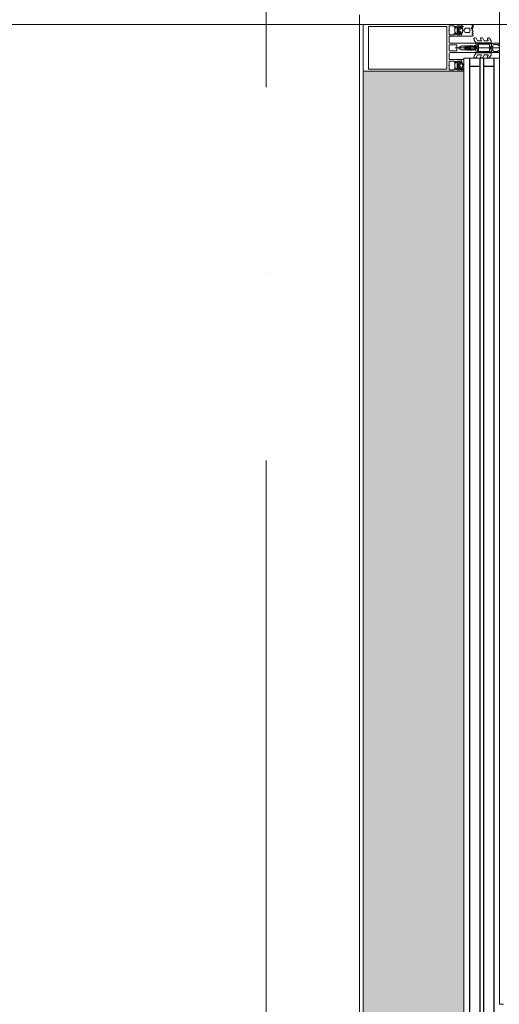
# Model space of a CAD drawing. Header units: millimetres. Extents: x -3267 to 40126, y 29201 to 102288.
# Tile 169 of 256: x 36461 to 36976, y 43019 to 44074. Entities that reach past the tile are written whole.
import ezdxf

# ---------------------------------------------------------------- set-up
doc = ezdxf.new("R2010")
doc.units = ezdxf.units.MM
doc.linetypes.add('4_ Штрихпунктир_ 10 х 2 мм', pattern=[1400, 1000, -200, 0, -200])
for name, color, linetype, lineweight in [('A-DETL-GENF-OTLN', 7, 'Continuous', 9), ('A-GLAZ-CURT-OTLN', 7, 'Continuous', 9), ('A-GLAZ-CWMG-OTLN', 7, 'Continuous', 9), ('A-WALL-____-OTLN', 7, 'Continuous', 9), ('M-EQPM-____-OTLN', 7, 'Continuous', 9), ('S-GRID-____-OTLN', 7, 'Continuous', 9)]:
    doc.layers.add(name, color=color, linetype=linetype, lineweight=lineweight)

# ---------------------------------------------------------------- blocks, each defined once
blk = doc.blocks.new('АРФ_Витраж_Остекление - SI_38mm_TripGlz-4699072-ВКК_02_К1_З_ЭОМ_кабель_')
at = {"layer": 'A-GLAZ-CURT-OTLN', "color": 253, "true_color": 0xaaaaaa}
for p, q in [((-554, 0), (-554, -38)), ((-554, -38), (554, -38))]:
    blk.add_line(p, q, dxfattribs=at)
at = {"layer": 'A-GLAZ-CURT-OTLN', "color": 253, "lineweight": 25, "true_color": 0xaaaaaa}
for p, q in [((-554, -6), (554, -6)), ((-545, -6), (-545, -17)), ((-554, -17), (554, -17)), ((-554, -21), (554, -21)), ((-545, -21), (-545, -32)), ((-554, -32), (554, -32))]:
    blk.add_line(p, q, dxfattribs=at)
blk = doc.blocks.new('Rectangular Mullion - FWS-50-HI_Mull_CovCap-20mm_Mull-105mm_zoloto-5851054-ВКК_02_К1_З_ЭОМ_кабель_')
at = {"layer": 'A-GLAZ-CWMG-OTLN', "true_color": 0xf8f3e1}
blk.add_hatch(color=7, dxfattribs=at).paths.add_polyline_path([(25490, 99404), (25490, 99512), (24410, 99512), (24410, 99404), (24911.5, 99404)])
at = {"layer": 'A-GLAZ-CWMG-OTLN', "color": 253, "true_color": 0xaaaaaa}
blk.add_line((24410, 99404), (25490, 99404), dxfattribs=at)
blk = doc.blocks.new('Rectangular Mullion - HI_CovCap-20mm_Mull-105mm-V275-ВКК_02_К1_З_ЭОМ_кабель_')
at = {"layer": 'A-DETL-GENF-OTLN', "color": 253, "true_color": 0xaaaaaa}
for p, q in [((-25, 144.5), (-25, 130.7)), ((23.5, 146), (-23.5, 146)), ((25, 130.7), (25, 144.5)), ((-25, 136), (-25, 59.4)), ((-22.9, 135.4), (-22.9, 59.4)), ((22.9, 136), (22.9, 59.4)), ((25, 136), (25, 59.4)), ((-12.6, 53.5), (-12.6, 41.4)), ((-3.2, 46.1), (-3.2, 53.5)), ((-2.7, 54), (2.7, 54)), ((3.2, 53.5), (3.2, 46.1)), ((12.6, 41.4), (12.6, 53.5)), ((-21.8, 44.5), (-22.6, 43.5)), ((-22.2, 46.3), (-21.2, 47.4)), ((-21.2, 42.9), (-21.2, 41.7)), ((-19.5, 43.4), (-20.7, 43.4)), ((-20.5, 47.7), (-17.1, 47.7)), ((-20.2, 41.3), (-19.2, 43)), ((-17.6, 44), (-20, 44)), ((-18.4, 43), (-17.4, 41.3)), ((-16.9, 43.4), (-18.1, 43.4)), ((-16.4, 47.4), (-15.4, 46.3)), ((-16.4, 41.7), (-16.4, 42.9)), ((-15, 43.5), (-15.8, 44.5)), ((-5, 25.5), (-5, 52.5)), ((2.7, 45.6), (-2.7, 45.6)), ((0, 47.3), (0, 0)), ((5, 52.5), (5, 25.5)), ((15, 43.5), (15.8, 44.5)), ((15.4, 46.3), (16.4, 47.4)), ((16.4, 41.7), (16.4, 42.9)), ((16.9, 43.4), (18.1, 43.4)), ((17.1, 47.7), (20.5, 47.7)), ((18.4, 43), (17.4, 41.3)), ((17.6, 44), (20, 44)), ((20.2, 41.3), (19.2, 43)), ((19.5, 43.4), (20.7, 43.4)), ((21.2, 47.4), (22.2, 46.3)), ((21.2, 42.9), (21.2, 41.7)), ((21.8, 44.5), (22.6, 43.5)), ((-22.3, 40.8), (-22.9, 40.8)), ((-22.9, 40.2), (-21.6, 40.2)), ((-22.3, 39.6), (-22.6, 39.1)), ((-21.2, 32.6), (-21.2, 35.6)), ((-21.1, 39.6), (-21.1, 39.8)), ((-20.7, 41.2), (-20.4, 41.2)), ((-20.5, 39.5), (-20.7, 39.4)), ((-20, 39.2), (-20, 39.3)), ((-19.3, 39.2), (-19.5, 39.1)), ((-19.2, 37.6), (-18.4, 37.6)), ((-18.8, 39), (-18.8, 39.2)), ((-18.2, 39.2), (-18.3, 39.1)), ((-17.6, 39.2), (-17.7, 39.3)), ((-17.2, 41.2), (-16.9, 41.2)), ((-17, 39.6), (-17.1, 39.4)), ((-16.5, 39.7), (-16.6, 39.7)), ((-16.4, 35.6), (-16.4, 32.6)), ((-14.6, 40.8), (-15.3, 40.8)), ((-1.9, 34.5), (-2.1, 32.8)), ((-0.9, 36.5), (-1.7, 35.1)), ((-1.3, 33.7), (-1.3, 33.8)), ((-1.1, 34.5), (-0.4, 35.7)), ((-0.6, 32.5), (-0.6, 32.4)), ((0.8, 33), (-0.1, 33)), ((0.4, 35.7), (1.1, 34.5)), ((0.6, 32.3), (0.9, 32.3)), ((1, 31.8), (0.7, 32.1)), ((1.7, 35.1), (0.9, 36.5)), ((1.3, 33.8), (1.3, 33.7)), ((2.1, 32.8), (1.9, 34.5)), ((14.6, 40.8), (15.3, 40.8)), ((16.5, 39.7), (16.6, 39.7)), ((17.2, 41.2), (16.9, 41.2)), ((17, 39.6), (17.1, 39.4)), ((17.6, 39.2), (17.7, 39.3)), ((18.2, 39.2), (18.3, 39.1)), ((18.8, 39), (18.8, 39.2)), ((19.3, 39.2), (19.5, 39.1)), ((20, 39.2), (20, 39.3)), ((20.7, 41.2), (20.4, 41.2)), ((20.5, 39.5), (20.7, 39.4)), ((21.1, 39.6), (21.1, 39.8)), ((22.9, 40.2), (21.6, 40.2)), ((22.3, 40.8), (22.9, 40.8)), ((22.3, 39.6), (22.6, 39.1)), ((-24.8, 29.2), (-23.5, 29.2)), ((-24.8, 28.3), (-24.8, 28.2)), ((-24.6, 28), (-23.9, 28)), ((-23.6, 28.9), (-24.2, 28.9)), ((-23.1, 29.3), (-20.9, 30.3)), ((-17.4, 31.6), (-20.2, 31.6)), ((-18.4, 29), (-18, 28.1)), ((-17.4, 28.1), (-17, 29)), ((-16.2, 29), (-15.8, 28.1)), ((-15.2, 28.1), (-14.8, 29)), ((-14, 29), (-13.6, 28.1)), ((-7.7, 23.5), (-10.3, 25)), ((-9.1, 27.2), (-5.6, 25.2)), ((-7.5, 19.8), (-7.5, 23.1)), ((-5.4, 9.3), (-5.4, 24.8)), ((-3.5, 25), (-4.5, 25)), ((-3.9, 22), (-3.9, 11)), ((-3.4, 22.5), (3.4, 22.5)), ((-3.3, 23.5), (-1.9, 23.5)), ((-2.2, 31), (-2.4, 30.9)), ((-2.4, 30.5), (-2.2, 30.4)), ((-1.7, 23.7), (-1.7, 24.9)), ((-1.4, 24.5), (-1.4, 24)), ((-1.2, 31.1), (0.7, 31.1)), ((0.3, 26.2), (-1.1, 26.2)), ((-1.1, 23.8), (-0.5, 24.2)), ((0.4, 25), (0.2, 25)), ((0.3, 25.3), (0.6, 25.5)), ((0.5, 24.2), (1.4, 23.6)), ((1.9, 23.5), (3.3, 23.5)), ((2.5, 30.9), (2.2, 31)), ((2.3, 30.4), (2.5, 30.5)), ((4.5, 25), (3.5, 25)), ((3.9, 11), (3.9, 22)), ((4.3, 22.5), (4.3, 9.4)), ((5.4, 24.8), (5.4, 9.3)), ((5.7, 25.2), (9.1, 27.2)), ((7.5, 23.1), (7.5, 19.8)), ((10.3, 25), (7.8, 23.5)), ((-7.7, 16.2), (-10.4, 17.8)), ((-9.1, 19.9), (-8.2, 19.4)), ((-9.1, 12.6), (-8.2, 12.1)), ((-7.5, 12.6), (-7.5, 15.8)), ((7.5, 15.8), (7.5, 12.6)), ((10.4, 17.8), (7.8, 16.2)), ((8.3, 19.4), (9.1, 19.9)), ((8.3, 12.1), (9.1, 12.6)), ((-7.6, 8.9), (-10.4, 10.5)), ((-5.9, 8.8), (-7.4, 8.8)), ((-5, 1), (-5, 6.7)), ((-2.7, 8.4), (-4, 8.4)), ((-3.7, 1.7), (-3.7, 6)), ((3.4, 10.5), (-3.4, 10.5)), ((-2.7, 7), (-2.1, 7)), ((-1.7, 9), (-2, 8.7)), ((-1.4, 7.3), (-0.7, 8)), ((0.7, 8), (1.4, 7.3)), ((2, 8.7), (1.7, 9)), ((2.1, 7), (2.7, 7)), ((3.3, 8.4), (2.7, 8.4)), ((3.7, 6), (3.7, 1.7)), ((7.4, 8.8), (5.9, 8.8)), ((10.4, 10.5), (7.6, 8.9))]:
    blk.add_line(p, q, dxfattribs=at)
at = {"layer": 'A-DETL-GENF-OTLN', "color": 253, "true_color": 0xaaaaaa, "flags": 128}
for points in [[(22.9, 130.7), (22.9, 140.2), (-22.9, 140.2), (-22.9, 130.7)], [(-19.1, 45.1), (-23.5, 45.1), (-23.5, 42.4), (-22.3, 42.4), (-22.3, 41.8), (-23.1, 41), (-25, 41), (-25, 57.8), (-25, 61)], [(-19.1, 54), (-23.5, 54), (-23.5, 48.3), (-22.3, 48.3), (-22.3, 47.7), (-22.9, 47.1)], [(22.9, 61), (22.9, 57.8), (22.9, 56.3), (11.2, 56.3), (-11.2, 56.3), (-22.9, 56.3), (-22.9, 57.8), (-22.9, 61)], [(-14.7, 47.1), (-15.3, 47.7), (-15.3, 48.3), (-14.1, 48.3), (-14.1, 54), (-18.6, 54)], [(-6.5, 54), (-11.2, 54), (-12.1, 54)], [(12.1, 54), (11.2, 54), (6.5, 54)], [(18.6, 54), (14.1, 54), (14.1, 48.3), (15.3, 48.3), (15.3, 47.7), (14.7, 47.1)], [(25, 61), (25, 57.8), (25, 41), (23.1, 41), (22.3, 41.8), (22.3, 42.4), (23.5, 42.4), (23.5, 45.1), (19.1, 45.1)], [(22.9, 47.1), (22.3, 47.7), (22.3, 48.3), (23.5, 48.3), (23.5, 54), (19.1, 54)], [(-22.5, 43.1), (-22, 42.8), (-22, 42.7)], [(-13.1, 40.9), (-14.4, 40.9), (-15.3, 41.8), (-15.3, 42.4), (-14.1, 42.4), (-14.1, 45.1), (-18.6, 45.1)], [(-15.6, 42.7), (-15.6, 42.8), (-15.1, 43.1)], [(-0.9, 42.8), (-2, 40.8), (-2, 39.8), (-2.5, 39.5), (-2, 39.3), (-2, 38), (-2.5, 37.7), (-2, 37.5), (-2, 36.2), (-2.5, 35.9), (-2, 35.7), (-2, 34.4), (-2.5, 34.1), (-2, 33.9), (-2, 32.6), (-2.5, 32.3), (-2, 32.1), (-2, 30.8), (-2.5, 30.5), (-2, 30.3), (-2, 29), (-2.5, 28.7), (-2, 28.5), (-2, 27.2), (-2.5, 26.9), (-2.5, 26)], [(2.5, 26), (2, 26.3), (2, 27.5), (2.5, 27.8), (2, 28.1), (2, 29.3), (2.5, 29.6), (2, 29.9), (2, 31.1), (2.5, 31.4), (2, 31.7), (2, 32.9), (2.5, 33.2), (2, 33.5), (2, 34.7), (2.5, 35), (2, 35.3), (2, 36.5), (2.5, 36.8), (2, 37.1), (2, 38.3), (2.5, 38.6), (2, 38.9), (2, 40.8), (0.9, 42.8)], [(18.6, 45.1), (14.1, 45.1), (14.1, 42.4), (15.3, 42.4), (15.3, 41.8), (14.4, 40.9), (13.1, 40.9)], [(15.6, 42.7), (15.6, 42.8), (15.1, 43.1)], [(22.5, 43.1), (22, 42.8), (22, 42.7)], [(-23.5, 40.8), (-25, 40.8), (-25, 29.4)], [(-16, 40.2), (-14.7, 40.1), (-16, 40.1), (-16, 39.9)], [(-13, 28.1), (-12.6, 28.9), (-12.6, 40.8), (-14, 40.8)], [(-0.3, 32), (0.1, 31.7), (-1.2, 31.6)], [(0.4, 31.8), (0.4, 31.9), (0.4, 32.1)], [(12.6, 38), (12.6, 40.8), (14, 40.8)], [(16, 40.2), (14.7, 40.1), (16, 40.1), (16, 39.9)], [(23.5, 40.8), (25, 40.8), (25, 38)], [(-3.4, 25), (-5, 25), (-5, 9.1)], [(-4.5, 9), (-4.3, 11), (-4.3, 22.5)], [(-1.6, 25.3), (-1.2, 25.6), (-0.2, 25.7), (-0.4, 25.6), (-1.3, 24.8)], [(-0.1, 25.3), (-0.1, 25.4), (0, 25.4)], [(5, 1), (5, 25), (3.4, 25)], [(-2.6, 1), (-2.6, 1.4), (-3.4, 1.4)], [(3.4, 1.4), (2.7, 1.4), (2.7, 1)]]:
    blk.add_lwpolyline(points, dxfattribs=at)
blk.add_lwpolyline([(0, 37), (0, 35.9)], close=True, dxfattribs=at)
at = {"layer": 'A-DETL-GENF-OTLN', "color": 253, "true_color": 0xaaaaaa}
for centre, radius, start, end in [((-23.5, 144.5), 1.5, 90, 180), ((23.5, 144.5), 1.5, 360, 90), ((-18.8, 53.9), 0.256, 12.6804, 167.3196), ((-12.1, 53.5), 0.5, 90, 180), ((-6.5, 52.5), 1.5, 360, 90), ((-2.7, 53.5), 0.5, 90, 180), ((2.7, 53.5), 0.5, 0, 90), ((6.5, 52.5), 1.5, 90, 180), ((12.1, 53.5), 0.5, 0, 90), ((18.8, 53.9), 0.256, 12.6804, 167.3196), ((-22.6, 46.7), 0.5, 135, 315), ((-22.3, 43.3), 0.3, 140.0103, 239.9951), ((-19, 41.9), 3.14, 165.4979, 194.5021), ((-21.2, 44), 0.8, 22.6156, 140.0033), ((-20.5, 46.7), 1, 90, 135), ((-20.7, 42.9), 0.5, 89.9899, 180.0101), ((-20, 44.5), 0.5, 202.6224, 269.9997), ((-19.5, 43.1), 0.3, 329.9976, 90.0064), ((-18.8, 45), 0.256, 12.6804, 167.3196), ((-18.1, 43.1), 0.3, 89.9987, 209.9973), ((-17.6, 44.5), 0.5, 269.9988, 337.3791), ((-16.4, 44), 0.8, 40.0031, 157.3772), ((-17.1, 46.7), 1, 45, 90), ((-16.9, 42.9), 0.5, 0.0092, 89.9908), ((-18.6, 41.9), 3.14, 346.8025, 14.483), ((-15, 46.7), 0.5, 225, 45), ((-15.2, 43.3), 0.3, 299.9983, 40.0113), ((-2.7, 46.1), 0.5, 180, 270), ((0, 42.3), 1, 30, 150), ((2.7, 46.1), 0.5, 270, 0), ((15, 46.7), 0.5, 135, 315), ((15.3, 43.3), 0.3, 139.9887, 240.0017), ((18.6, 41.9), 3.14, 165.517, 193.1975), ((16.4, 44), 0.8, 22.6228, 139.9969), ((17.1, 46.7), 1, 90, 135), ((16.9, 42.9), 0.5, 90.0092, 179.9908), ((17.6, 44.5), 0.5, 202.6209, 270.0012), ((18.1, 43.1), 0.3, 330.0027, 90.0013), ((18.8, 45), 0.256, 12.6804, 167.3196), ((19.5, 43.1), 0.3, 89.9936, 210.0024), ((20, 44.5), 0.5, 270.0003, 337.3776), ((21.2, 44), 0.8, 39.9967, 157.3844), ((20.5, 46.7), 1, 45, 90), ((20.7, 42.9), 0.5, 359.9899, 90.0101), ((19, 41.9), 3.14, 345.4979, 14.5021), ((22.6, 46.7), 0.5, 225, 45), ((22.4, 43.3), 0.3, 300.0049, 39.9897), ((-23.2, 40.8), 0.3, 180, 0), ((-22.9, 39.5), 0.65, 90, 270), ((-22.9, 39.3), 0.4, 270, 330.0063), ((-22.3, 41.1), 0.3, 270.9052, 359.9815), ((-21.4, 39.1), 1, 90.8272, 149.9977), ((-21.6, 39.7), 0.5, 54.9221, 90), ((-21.4, 39.7), 0.339, 3.0025, 90.8217), ((-18.8, 43.7), 4.4, 234.9221, 305.8412), ((-20.7, 41.7), 0.5, 179.9897, 270.0103), ((-19.2, 35.6), 2, 89.9974, 180.0026), ((-20.2, 32.6), 1, 179.9928, 270.0072), ((-20.8, 39.6), 0.272, 183.0147, 299.989), ((-20.3, 39.2), 0.316, 18.0033, 119.993), ((-20.4, 41.5), 0.3, 269.9879, 330.0064), ((-19.7, 39.3), 0.3, 197.9991, 314.9995), ((-19.1, 39), 0.316, 32.9896, 135.009), ((-18.5, 39.2), 0.3, 213.0015, 329.9997), ((-18.4, 35.6), 2, 0.0021, 89.9979), ((-17.9, 39.1), 0.316, 48.0026, 149.9974), ((-17.4, 39.4), 0.3, 227.9972, 345.0045), ((-17.2, 41.5), 0.3, 209.995, 270.0107), ((-17.4, 32.6), 1, 270.0013, 359.9987), ((-16.7, 39.5), 0.3, 63.0032, 164.9985), ((-16.9, 41.7), 0.5, 270.009, 359.991), ((-16.3, 39.9), 0.3, 243.009, 359.9888), ((-16, 39.9), 0.3, 90, 125.8412), ((-15.3, 41.1), 0.3, 166.8025, 270), ((-14.8, 40.5), 0.33, 270, 54.9099), ((-14.7, 40.6), 0.5, 269.9912, 352.8263), ((-14, 40.5), 0.3, 90.003, 172.8115), ((-13.1, 41.4), 0.5, 270, 0), ((17.8, 30.3), 20, 173, 178.0497), ((-0.4, 34.3), 1.5, 150, 173), ((46.6, 30.3), 48, 176, 178.2341), ((-1.2, 31.8), 0.2, 178.2341, 270), ((0.3, 33.7), 1.6, 150, 176), ((0, 36), 1, 90.0286, 150), ((-0.1, 32.5), 0.5, 90, 180), ((-0.1, 32.4), 0.5, 180, 240), ((0, 35.4), 0.5, 90.0573, 150), ((0, 36), 1, 30, 89.9714), ((0, 35.4), 0.5, 30, 89.9427), ((0.2, 31.9), 0.2, 240, 0), ((0.2, 31.8), 0.2, 270, 0), ((0.6, 32.1), 0.2, 90, 180), ((0.6, 31.9), 0.2, 45, 180), ((0.7, 31.5), 0.4, 270, 45), ((0.8, 33.5), 0.5, 270, 3.8302), ((0.9, 31.8), 0.5, 1.777, 90), ((-0.3, 33.7), 1.6, 4, 30), ((-46.5, 30.3), 48, 354.4962, 1.777), ((-46.5, 30.3), 48, 3.8302, 4), ((0.4, 34.3), 1.5, 7, 30), ((-17.7, 30.3), 20, 1.9503, 7), ((13.1, 41.4), 0.5, 180, 270), ((14, 40.5), 0.3, 7.1885, 89.997), ((14.7, 40.6), 0.5, 187.1737, 270.0088), ((14.8, 40.5), 0.33, 125.0901, 270), ((15.3, 41.1), 0.3, 270, 13.1975), ((16, 39.9), 0.3, 54.1588, 90), ((16.3, 39.9), 0.3, 180.0112, 296.991), ((18.8, 43.7), 4.4, 234.1588, 305.0779), ((16.9, 41.7), 0.5, 180.009, 269.991), ((16.7, 39.5), 0.3, 15.0015, 116.9968), ((17.4, 39.4), 0.3, 194.9955, 312.0028), ((17.2, 41.5), 0.3, 269.9893, 330.005), ((17.9, 39.1), 0.316, 30.0026, 131.9974), ((18.5, 39.2), 0.3, 210.0003, 326.9985), ((19.1, 39), 0.316, 44.991, 147.0104), ((19.7, 39.3), 0.3, 225.0005, 342.0009), ((20.3, 39.2), 0.316, 60.007, 161.9967), ((20.4, 41.5), 0.3, 209.9936, 270.0121), ((20.7, 41.7), 0.5, 269.9897, 0.0103), ((20.8, 39.6), 0.272, 240.011, 356.9853), ((21.4, 39.7), 0.339, 89.1783, 176.9975), ((21.6, 39.7), 0.5, 90, 125.0779), ((21.4, 39.1), 1, 30.0023, 89.1728), ((22.3, 41.1), 0.3, 180.0185, 269.0948), ((22.9, 39.3), 0.4, 209.9937, 270), ((23.2, 40.8), 0.3, 180, 0), ((22.9, 39.5), 0.65, 270, 90), ((-24.8, 29.4), 0.2, 180.0083, 269.9961), ((-24.2, 28.3), 0.6, 89.9898, 180.0124), ((-24.6, 28.2), 0.2, 179.962, 270.0227), ((-23.9, 38.7), 10.7, 270.0006, 296.6602), ((-23.6, 35.2), 6.3, 270.0004, 298.0721), ((-23.5, 30.2), 1, 270.0045, 293.9938), ((-20.7, 29.9), 0.35, 298.0748, 113.9984), ((-18.9, 28.7), 0.51, 31.8069, 116.6614), ((-17.7, 28.3), 0.3, 209.9964, 330.0036), ((-16.6, 28.8), 0.41, 29.9985, 150.0015), ((-15.5, 28.3), 0.3, 209.9964, 330.0036), ((-14.4, 28.8), 0.41, 30.0052, 149.9948), ((-13.3, 28.3), 0.3, 209.9964, 330.0036), ((-9.7, 26.1), 1.3, 154.4117, 240), ((-9.7, 26), 1.3, 60, 150), ((-8, 23.1), 0.5, 360, 60), ((-5.9, 24.8), 0.5, 360, 60), ((-4.5, 25.5), 0.5, 180, 270), ((-3.3, 22.5), 1, 90, 180), ((-3.4, 22), 0.5, 90, 180), ((-3.5, 26), 1, 270, 0), ((-3.4, 26.5), 1.5, 270, 10.22), ((-2.3, 30.7), 0.2, 120, 240), ((17.8, 30.3), 20, 179.7236, 190.22), ((-1.9, 23.7), 0.2, 270, 0), ((-1.2, 24.9), 0.5, 135, 180), ((-1.2, 30.9), 0.2, 90, 179.3132), ((46.6, 30.3), 48, 179.3132, 184.7125), ((-0.9, 24.5), 0.5, 135, 180), ((-1.2, 24), 0.2, 180, 300), ((-1.1, 26.4), 0.2, 184.7125, 270), ((-1, 25.5), 0.2, 90, 135), ((-0.4, 25.4), 0.2, 90, 135), ((0, 23.3), 1, 60, 120), ((-0.3, 25.4), 0.2, 360, 90), ((-0.2, 25.5), 0.2, 360, 90), ((0.2, 25.3), 0.3, 180, 270), ((0.2, 25.4), 0.2, 180, 315), ((0.3, 25.8), 0.4, 315, 90), ((0.4, 25.8), 0.8, 270, 354.4962), ((1.9, 24.5), 1, 240, 270), ((-17.7, 30.3), 20, 349.78, 0.2764), ((3.4, 26.5), 1.5, 169.78, 270), ((2.4, 30.7), 0.2, 300, 60), ((3.5, 26), 1, 180, 270), ((3.3, 22.5), 1, 360, 90), ((3.4, 22), 0.5, 360, 90), ((4.5, 25.5), 0.5, 270, 360), ((5.9, 24.8), 0.5, 120, 180), ((8, 23.1), 0.5, 120, 180), ((9.7, 26), 1.3, 30, 120), ((9.7, 26.1), 1.3, 300, 25.5883), ((-9.8, 18.8), 1.2, 150, 240), ((-9.8, 11.5), 1.2, 150, 240), ((-9.7, 18.8), 1.3, 60, 150), ((-9.7, 11.5), 1.3, 60, 150), ((-8, 19.8), 0.5, 240, 0), ((-8, 12.6), 0.5, 240, 0), ((-8, 15.8), 0.5, 360, 60), ((-3.4, 11), 0.5, 180, 270), ((3.4, 11), 0.5, 270, 0), ((8, 19.8), 0.5, 180, 300), ((8, 15.8), 0.5, 120, 180), ((8, 12.6), 0.5, 180, 300), ((9.7, 18.8), 1.3, 30, 120), ((9.7, 11.5), 1.3, 30, 120), ((9.8, 18.8), 1.2, 300, 30), ((9.8, 11.5), 1.2, 300, 30), ((-7.4, 9.3), 0.5, 240, 270), ((-5.9, 9.3), 0.5, 270, 0), ((-4, 9.1), 1, 180, 216.8699), ((-4, 6.7), 1, 143.1301, 180), ((-4, 1), 1, 180, 270), ((-5.6, 7.9), 1, 323.1301, 36.8699), ((-4, 8.9), 0.5, 174, 270), ((-2.7, 6), 1, 90, 180), ((-3.4, 1.7), 0.3, 180, 270), ((-3.6, 1), 1, 270, 0), ((-2.7, 9.4), 1, 270, 315), ((-2.1, 8), 1, 270, 315), ((0, 7.3), 2.4, 45, 135), ((0, 7.3), 1, 45, 135), ((2.1, 8), 1, 225, 270), ((2.7, 9.4), 1, 225, 270), ((2.7, 6), 1, 360, 90), ((3.7, 1), 1, 180, 270), ((3.3, 9.4), 1, 270, 0), ((3.4, 1.7), 0.3, 270, 0), ((4, 1), 1, 270, 0), ((5.9, 9.3), 0.5, 180, 270), ((7.4, 9.3), 0.5, 270, 300)]:
    blk.add_arc(centre, radius, start, end, dxfattribs=at)
blk = doc.blocks.new('ПР_Низ пояс - Тип 1-V659-ВКК_02_К1_З_ЭОМ_кабель_')
at = {"layer": 'M-EQPM-____-OTLN', "color": 253, "true_color": 0xaaaaaa}
for p in [(750, 0), (2400, 4.3)]:
    blk.add_line(p, (2400, 0), dxfattribs=at)
blk = doc.blocks.new('Наметкина 10_РД_АРФ_К1_R21_rvt-1-ВКК_02_К1_З_ЭОМ_кабель_')
at = {"layer": 'A-WALL-____-OTLN', "color": 253, "true_color": 0xaaaaaa}
blk.add_line((35100, 42158.9), (35100, 44360.4), dxfattribs=at)
at = {"layer": 'A-GLAZ-CURT-OTLN', "color": 253, "lineweight": 9, "true_color": 0xaaaaaa, "rotation": 269.9999999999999}
blk.add_blockref('АРФ_Витраж_Остекление - SI_38mm_TripGlz-4699072-ВКК_02_К1_З_ЭОМ_кабель_', (35250, 43760), dxfattribs=at)
at = {"layer": 'A-GLAZ-CWMG-OTLN', "color": 253, "lineweight": 9, "true_color": 0xaaaaaa, "extrusion": (0, 0, -1), "rotation": 270.0000000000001}
blk.add_blockref('Rectangular Mullion - HI_CovCap-20mm_Mull-105mm-V275-ВКК_02_К1_З_ЭОМ_кабель_', (-35250, 44325), dxfattribs=at)
at = {"layer": 'A-GLAZ-CWMG-OTLN', "color": 253, "lineweight": 9, "true_color": 0xaaaaaa, "rotation": 269.9999999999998}
blk.add_blockref('Rectangular Mullion - FWS-50-HI_Mull_CovCap-20mm_Mull-105mm_zoloto-5851054-ВКК_02_К1_З_ЭОМ_кабель_', (-64300, 68710), dxfattribs=at)
at = {"layer": 'M-EQPM-____-OTLN', "color": 253, "lineweight": 9, "true_color": 0xaaaaaa, "rotation": 269.9999999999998}
blk.add_blockref('ПР_Низ пояс - Тип 1-V659-ВКК_02_К1_З_ЭОМ_кабель_', (35250, 45700), dxfattribs=at)

msp = doc.modelspace()

# ---------------------------------------------------------------- linework, layer by layer
at = {"layer": 'S-GRID-____-OTLN', "color": 253, "linetype": '4_ Штрихпунктир_ 10 х 2 мм', "true_color": 0xaaaaaa}
for p, q in [((36725.6, 30000.7), (36725.6, 101488.3)), ((38817.9, 44068.7), (-2467.3, 44068.7))]:
    msp.add_line(p, q, dxfattribs=at)

# ---------------------------------------------------------------- block references
at = {"lineweight": 5}
msp.add_blockref('Наметкина 10_РД_АРФ_К1_R21_rvt-1-ВКК_02_К1_З_ЭОМ_кабель_', (1725.6, -281.3), dxfattribs=at)

doc.saveas('drawing.dxf')
